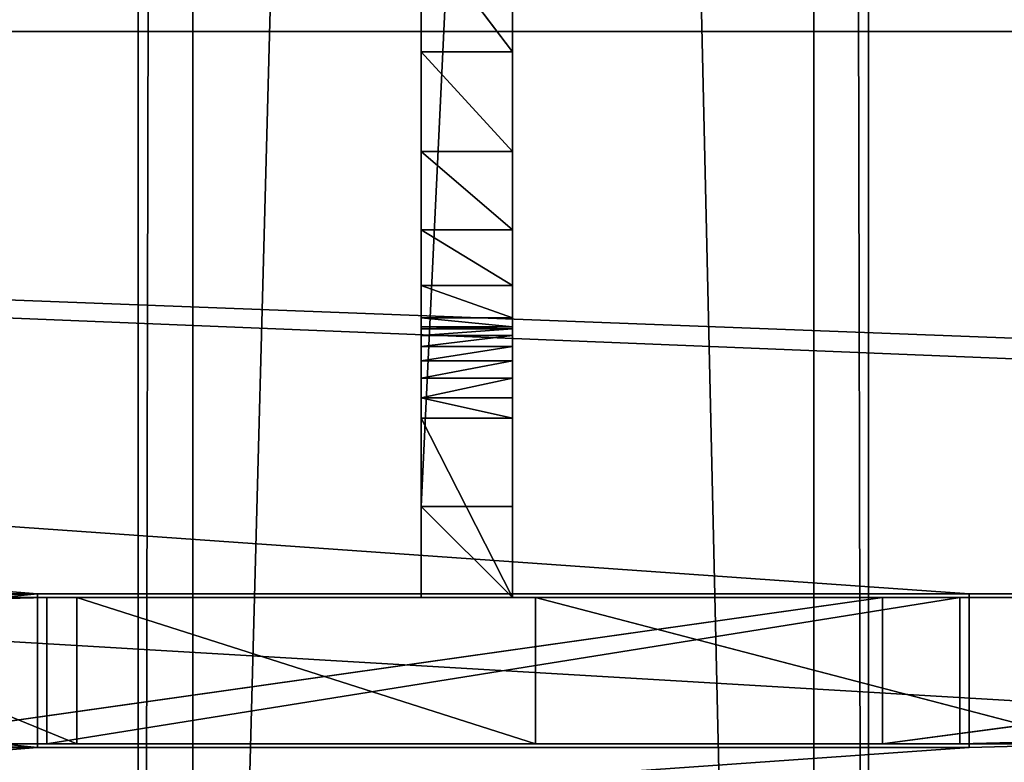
# Model space of a CAD drawing. Extents: x -1687 to 817, y -668 to 832.
# Tile 81 of 182: x -461 to -407, y -438 to -398. Entities that reach past the tile are written whole.
import ezdxf

# ---------------------------------------------------------------- set-up
doc = ezdxf.new("R2010")
doc.units = 0
doc.header["$LTSCALE"] = 25.4
doc.layers.get('0').update_dxf_attribs({"color": 13, "linetype": 'CONTINUOUS'})
doc.layers.add('STEEL', color=54, linetype='CONTINUOUS')
doc.layers.add('WOOD', color=253, linetype='CONTINUOUS')

# ---------------------------------------------------------------- blocks, each defined once
blk = doc.blocks.new('TWA001_00_01_01')
at = {"color": 0}
for p, q in [((-695.38, 715.174), (-745.38, 715.174)), ((-745.38, 715.174), (-745.38, 715.174, 8)), ((-745.38, 715.174), (-745.38, 710.174)), ((-745.38, 715.174), (-745.38, 715.174, 8)), ((-695.38, 715.174), (-745.38, 715.174)), ((-745.38, 715.174), (-745.38, 710.174)), ((-695.38, 715.174, 8), (-695.38, 715.174)), ((-695.38, 710.174), (-695.38, 715.174)), ((-695.38, 715.174, 8), (-695.38, 715.174)), ((-695.38, 710.174), (-695.38, 715.174)), ((-745.38, 710.174), (-1065.38, 710.174)), ((-745.38, 710.174), (-1065.38, 710.174)), ((-745.38, 710.174), (-745.38, 710.174, 8)), ((-745.38, 710.174), (-745.38, 710.174, 8)), ((-375.38, 710.174), (-695.38, 710.174)), ((-695.38, 710.174), (-695.38, 710.174, 8)), ((-695.38, 710.174), (-695.38, 710.174, 8)), ((-375.38, 710.174), (-695.38, 710.174)), ((-756.177, 598.043), (-699.626, 591.18)), ((-699.626, 591.18), (-756.177, 598.043, 8)), ((-699.626, 591.18), (-756.177, 598.043, 8)), ((-756.177, 598.043), (-699.626, 591.18)), ((-699.626, 591.18), (-699.626, 591.18, 8)), ((-699.626, 591.18), (-699.626, 591.18, 8)), ((-699.626, 591.18), (-639.176, 584.469)), ((-639.176, 584.469), (-699.626, 591.18, 8)), ((-639.176, 584.469), (-699.626, 591.18, 8)), ((-699.626, 591.18), (-639.176, 584.469)), ((-687.932, 396.97), (-718.625, 334.574)), ((-718.625, 334.574), (-687.932, 396.97, 8)), ((-718.625, 334.574), (-687.932, 396.97, 8)), ((-687.932, 396.97), (-718.625, 334.574)), ((-718.625, 334.574), (-743.737, 271.016)), ((-743.737, 271.016), (-718.625, 334.574, 8)), ((-743.737, 271.016), (-718.625, 334.574, 8)), ((-718.625, 334.574), (-743.737, 271.016)), ((-718.625, 334.574), (-718.625, 334.574, 8)), ((-718.625, 334.574), (-718.625, 334.574, 8)), ((-743.737, 271.016), (-763.268, 206.297)), ((-763.268, 206.297), (-743.737, 271.016, 8)), ((-763.268, 206.297), (-743.737, 271.016, 8)), ((-743.737, 271.016), (-763.268, 206.297)), ((-743.737, 271.016), (-743.737, 271.016, 8)), ((-743.737, 271.016), (-743.737, 271.016, 8)), ((-788.38, 5.174), (-652.38, 5.174)), ((-788.38, 5.174), (-652.38, 5.174))]:
    blk.add_line(p, q, dxfattribs=at)
at = {"color": 252}
mesh = blk.add_polyface(dxfattribs=at)
corners = [(-325.38, 715.174), (-375.38, 710.174), (-375.38, 715.174), (-344.763, 671.591), (-325.38, 710.174), (-302.38, 710.174), (-695.38, 715.174), (-745.38, 710.174), (-745.38, 715.174), (-699.626, 591.18), (-695.38, 710.174), (-639.176, 584.469), (-630.853, 582.673), (-623.099, 579.156), (-616.265, 574.078), (-610.661, 567.668), (-609.758, 566.36), (-608.876, 565.038), (-608.015, 563.702), (-603.871, 554.992), (-601.933, 545.543), (-541.638, 424.753), (-564.88, 381.056), (-585.388, 336.628), (-515.661, 467.72), (-486.95, 509.955), (-455.505, 551.46), (-421.325, 592.235), (-384.411, 632.278), (-785.59, 73.376), (-652.38, 5.174), (-788.38, 5.174), (-777.219, 140.417), (-763.268, 206.297), (-743.737, 271.016), (-718.625, 334.574), (-687.932, 396.97), (-651.659, 458.206), (-651.013, 54.716), (-646.911, 103.528), (-609.806, 518.281), (-640.075, 151.61), (-630.505, 198.96), (-618.2, 245.58), (-603.161, 291.47), (-604.989, 526.638), (-602.313, 535.905), (-1065.38, 715.174), (-1115.38, 710.174), (-1115.38, 715.174), (-1107.18, 675.08), (-1089.63, 666.689), (-1068.18, 658.45), (-1065.38, 710.174), (-1042.829, 650.365), (-1013.579, 642.432), (-980.429, 634.652), (-943.378, 627.024), (-902.428, 619.55), (-857.578, 612.228), (-808.827, 605.059), (-756.177, 598.043), (-1137.893, 705.653), (-1138.38, 710.174), (-1136.43, 701.171), (-1133.993, 696.727), (-1130.58, 692.321), (-1120.83, 683.624)]
mesh.append_faces([[corners[k] for k in face] for face in [(0, 1, 2), (3, 4, 5), (6, 7, 8), (29, 30, 31), (47, 48, 49), (48, 62, 63)]], dxfattribs={"vtx0": -1, "color": 252})
mesh.append_faces([[corners[k] for k in face] for face in [(9, 10, 11), (11, 1, 12), (12, 1, 13), (13, 1, 14), (14, 1, 15), (15, 1, 16), (16, 1, 17), (17, 1, 18), (18, 1, 19), (19, 1, 20), (21, 1, 24), (24, 1, 25), (25, 1, 26), (26, 1, 27), (27, 1, 28), (28, 1, 3), (30, 37, 38), (38, 37, 39), (39, 40, 41), (41, 40, 42), (42, 40, 43), (43, 40, 44), (44, 46, 23), (50, 47, 51), (51, 47, 52), (52, 53, 54), (54, 7, 55), (55, 7, 56), (56, 7, 57), (57, 7, 58), (58, 7, 59), (59, 7, 60), (60, 7, 61), (61, 7, 9), (62, 48, 64), (64, 48, 65), (65, 48, 66), (66, 48, 67), (67, 48, 50)]], dxfattribs={"vtx0": -1, "vtx1": -1, "color": 252})
mesh.append_faces([[corners[k] for k in face] for face in [(1, 0, 3), (7, 6, 9), (20, 1, 21), (48, 47, 50)]], dxfattribs={"vtx0": -1, "vtx1": -1, "vtx2": -1, "color": 252})
mesh.append_faces([[corners[k] for k in face] for face in [(3, 0, 4), (9, 6, 10), (11, 10, 1), (20, 21, 22), (20, 22, 23), (30, 29, 32), (30, 32, 33), (30, 33, 34), (30, 34, 35), (30, 35, 36), (30, 36, 37), (39, 37, 40), (44, 40, 45), (44, 45, 46), (23, 46, 20), (52, 47, 53), (54, 53, 7)]], dxfattribs={"vtx0": -1, "vtx2": -1, "color": 252})
mesh = blk.add_polyface(dxfattribs=at)
corners = [(-745.38, 715.174, 8), (-695.38, 715.174), (-745.38, 715.174), (-695.38, 715.174, 8)]
mesh.append_faces([[corners[k] for k in face] for face in [(0, 1, 2), (1, 0, 3)]], dxfattribs={"vtx0": -1, "color": 252})
mesh = blk.add_polyface(dxfattribs=at)
corners = [(-745.38, 715.174, 8), (-745.38, 710.174), (-745.38, 710.174, 8), (-745.38, 715.174)]
mesh.append_faces([[corners[k] for k in face] for face in [(0, 1, 2), (1, 0, 3)]], dxfattribs={"vtx0": -1, "color": 252})
mesh = blk.add_polyface(dxfattribs=at)
corners = [(-695.38, 715.174), (-695.38, 710.174, 8), (-695.38, 710.174), (-695.38, 715.174, 8)]
mesh.append_faces([[corners[k] for k in face] for face in [(0, 1, 2), (1, 0, 3)]], dxfattribs={"vtx0": -1, "color": 252})
mesh = blk.add_polyface(dxfattribs=at)
corners = [(-1065.38, 710.174, 8), (-745.38, 710.174), (-1065.38, 710.174), (-745.38, 710.174, 8)]
mesh.append_faces([[corners[k] for k in face] for face in [(0, 1, 2), (1, 0, 3)]], dxfattribs={"vtx0": -1, "color": 252})
mesh = blk.add_polyface(dxfattribs=at)
corners = [(-695.38, 710.174, 8), (-375.38, 710.174), (-695.38, 710.174), (-375.38, 710.174, 8)]
mesh.append_faces([[corners[k] for k in face] for face in [(0, 1, 2), (1, 0, 3)]], dxfattribs={"vtx0": -1, "color": 252})
mesh = blk.add_polyface(dxfattribs=at)
corners = [(-756.177, 598.043, 8), (-756.177, 598.043), (-699.626, 591.18)]
mesh.append_faces([[corners[k] for k in face] for face in [(0, 1, 2)]], dxfattribs={"color": 252})
mesh = blk.add_polyface(dxfattribs=at)
corners = [(-699.626, 591.18, 8), (-756.177, 598.043, 8), (-699.626, 591.18)]
mesh.append_faces([[corners[k] for k in face] for face in [(0, 1, 2)]], dxfattribs={"color": 252})
mesh = blk.add_polyface(dxfattribs=at)
corners = [(-699.626, 591.18, 8), (-699.626, 591.18), (-639.176, 584.469)]
mesh.append_faces([[corners[k] for k in face] for face in [(0, 1, 2)]], dxfattribs={"color": 252})
mesh = blk.add_polyface(dxfattribs=at)
corners = [(-699.626, 591.18, 8), (-639.176, 584.469), (-639.176, 584.469, 8)]
mesh.append_faces([[corners[k] for k in face] for face in [(0, 1, 2)]], dxfattribs={"color": 252})
mesh = blk.add_polyface(dxfattribs=at)
corners = [(-687.932, 396.97), (-718.625, 334.574), (-687.932, 396.97, 8)]
mesh.append_faces([[corners[k] for k in face] for face in [(0, 1, 2)]], dxfattribs={"color": 252})
mesh = blk.add_polyface(dxfattribs=at)
corners = [(-687.932, 396.97, 8), (-718.625, 334.574), (-718.625, 334.574, 8)]
mesh.append_faces([[corners[k] for k in face] for face in [(0, 1, 2)]], dxfattribs={"color": 252})
mesh = blk.add_polyface(dxfattribs=at)
corners = [(-718.625, 334.574), (-743.737, 271.016), (-718.625, 334.574, 8)]
mesh.append_faces([[corners[k] for k in face] for face in [(0, 1, 2)]], dxfattribs={"color": 252})
mesh = blk.add_polyface(dxfattribs=at)
corners = [(-718.625, 334.574, 8), (-743.737, 271.016), (-743.737, 271.016, 8)]
mesh.append_faces([[corners[k] for k in face] for face in [(0, 1, 2)]], dxfattribs={"color": 252})
mesh = blk.add_polyface(dxfattribs=at)
corners = [(-743.737, 271.016), (-763.268, 206.297), (-743.737, 271.016, 8)]
mesh.append_faces([[corners[k] for k in face] for face in [(0, 1, 2)]], dxfattribs={"color": 252})
mesh = blk.add_polyface(dxfattribs=at)
corners = [(-743.737, 271.016, 8), (-763.268, 206.297), (-763.268, 206.297, 8)]
mesh.append_faces([[corners[k] for k in face] for face in [(0, 1, 2)]], dxfattribs={"color": 252})
mesh = blk.add_polyface(dxfattribs=at)
corners = [(-652.38, 5.174, 8), (-788.38, 5.174), (-652.38, 5.174), (-788.38, 5.174, 8)]
mesh.append_faces([[corners[k] for k in face] for face in [(0, 1, 2), (1, 0, 3)]], dxfattribs={"vtx0": -1, "color": 252})
blk = doc.blocks.new('TWA001_00_01_02')
at = {"color": 0}
for p, q in [((790.38, 1194.97, 8), (650.38, 1194.97, 8)), ((650.38, 1194.97), (790.38, 1194.97)), ((650.38, 1194.97), (790.38, 1194.97)), ((790.38, 1194.97, 8), (650.38, 1194.97, 8))]:
    blk.add_line(p, q, dxfattribs=at)
at = {"color": 252}
mesh = blk.add_polyface(dxfattribs=at)
corners = [(465.604, 1100.071, 8), (465.783, 1102.647, 8), (465.524, 1101.371, 8), (475.103, 1051.245, 8), (466.362, 1103.814, 8), (467.223, 1104.791, 8), (468.307, 1105.513, 8), (469.54, 1105.93, 8), (491.704, 1110.526, 8), (475.453, 1050.144, 8), (476.046, 1049.153, 8), (476.85, 1048.325, 8), (477.823, 1047.703, 8), (478.913, 1047.321, 8), (480.061, 1047.2, 8), (481.207, 1047.345, 8), (540.233, 1060.007, 8), (512.387, 1115.233, 8), (531.595, 1120.056, 8), (549.337, 1124.999, 8), (599.916, 1069.085, 8), (565.618, 1130.064, 8), (580.447, 1135.257, 8), (593.83, 1140.58, 8), (605.774, 1146.037, 8), (660.038, 1074.545, 8), (616.286, 1151.632, 8), (625.374, 1157.369, 8), (633.044, 1163.251, 8), (639.304, 1169.282, 8), (644.16, 1175.466, 8), (647.621, 1181.806, 8), (649.691, 1188.306, 8), (650.38, 1194.97, 8), (790.38, 1194.97, 8), (720.38, 1076.368, 8), (780.722, 1074.545, 8), (791.069, 1188.306, 8), (793.14, 1181.806, 8), (840.844, 1069.085, 8), (796.6, 1175.466, 8), (801.456, 1169.282, 8), (807.716, 1163.251, 8), (815.386, 1157.369, 8), (824.474, 1151.632, 8), (834.987, 1146.037, 8), (846.931, 1140.58, 8), (900.527, 1060.007, 8), (860.313, 1135.257, 8), (875.142, 1130.064, 8), (891.424, 1124.999, 8), (909.165, 1120.056, 8), (959.553, 1047.345, 8), (928.374, 1115.233, 8), (949.056, 1110.526, 8), (971.22, 1105.93, 8), (960.699, 1047.2, 8), (961.847, 1047.321, 8), (962.937, 1047.703, 8), (963.91, 1048.325, 8), (964.714, 1049.153, 8), (965.307, 1050.144, 8), (965.657, 1051.245, 8), (975.156, 1100.071, 8), (972.454, 1105.513, 8), (973.538, 1104.791, 8), (974.398, 1103.814, 8), (974.978, 1102.647, 8), (975.236, 1101.371, 8)]
mesh.append_faces([[corners[k] for k in face] for face in [(0, 1, 2), (67, 63, 68)]], dxfattribs={"vtx0": -1, "color": 252})
mesh.append_faces([[corners[k] for k in face] for face in [(1, 3, 4), (4, 3, 5), (5, 3, 6), (6, 3, 7), (7, 3, 8), (8, 16, 17), (17, 16, 18), (18, 16, 19), (19, 20, 21), (21, 20, 22), (22, 20, 23), (23, 20, 24), (24, 25, 26), (26, 25, 27), (27, 25, 28), (28, 25, 29), (29, 25, 30), (30, 25, 31), (31, 25, 32), (32, 25, 33), (33, 25, 34), (34, 36, 37), (37, 36, 38), (38, 39, 40), (40, 39, 41), (41, 39, 42), (42, 39, 43), (43, 39, 44), (44, 39, 45), (45, 39, 46), (46, 47, 48), (48, 47, 49), (49, 47, 50), (50, 47, 51), (51, 52, 53), (53, 52, 54), (54, 52, 55), (55, 63, 64), (64, 63, 65), (65, 63, 66), (66, 63, 67)]], dxfattribs={"vtx0": -1, "vtx1": -1, "color": 252})
mesh.append_faces([[corners[k] for k in face] for face in [(1, 0, 3), (8, 3, 9), (8, 9, 10), (8, 10, 11), (8, 11, 12), (8, 12, 13), (8, 13, 14), (8, 14, 15), (8, 15, 16), (19, 16, 20), (24, 20, 25), (34, 25, 35), (34, 35, 36), (38, 36, 39), (46, 39, 47), (51, 47, 52), (55, 52, 56), (55, 56, 57), (55, 57, 58), (55, 58, 59), (55, 59, 60), (55, 60, 61), (55, 61, 62), (55, 62, 63)]], dxfattribs={"vtx0": -1, "vtx2": -1, "color": 252})
mesh = blk.add_polyface(dxfattribs=at)
corners = [(465.783, 1102.647), (465.604, 1100.071), (465.524, 1101.371), (475.103, 1051.245), (466.362, 1103.814), (467.223, 1104.791), (468.307, 1105.513), (469.54, 1105.93), (491.704, 1110.526), (475.453, 1050.144), (476.046, 1049.153), (476.85, 1048.325), (477.823, 1047.703), (478.913, 1047.321), (480.061, 1047.2), (481.207, 1047.345), (540.233, 1060.007), (512.387, 1115.233), (531.595, 1120.056), (549.337, 1124.999), (599.916, 1069.085), (565.618, 1130.064), (580.447, 1135.257), (593.83, 1140.58), (605.774, 1146.037), (660.038, 1074.545), (616.286, 1151.632), (625.374, 1157.369), (633.044, 1163.251), (639.304, 1169.282), (644.16, 1175.466), (647.621, 1181.806), (649.691, 1188.306), (650.38, 1194.97), (790.38, 1194.97), (720.38, 1076.368), (780.722, 1074.545), (791.069, 1188.306), (793.14, 1181.806), (840.844, 1069.085), (796.6, 1175.466), (801.456, 1169.282), (807.716, 1163.251), (815.386, 1157.369), (824.474, 1151.632), (834.987, 1146.037), (846.931, 1140.58), (900.527, 1060.007), (860.313, 1135.257), (875.142, 1130.064), (891.424, 1124.999), (909.165, 1120.056), (959.553, 1047.345), (928.374, 1115.233), (949.056, 1110.526), (971.22, 1105.93), (960.699, 1047.2), (961.847, 1047.321), (962.937, 1047.703), (963.91, 1048.325), (964.714, 1049.153), (965.307, 1050.144), (965.657, 1051.245), (975.156, 1100.071), (972.454, 1105.513), (973.538, 1104.791), (974.398, 1103.814), (974.978, 1102.647), (975.236, 1101.371)]
mesh.append_faces([[corners[k] for k in face] for face in [(0, 1, 2), (63, 67, 68)]], dxfattribs={"vtx0": -1, "color": 252})
mesh.append_faces([[corners[k] for k in face] for face in [(1, 0, 3), (3, 8, 9), (9, 8, 10), (10, 8, 11), (11, 8, 12), (12, 8, 13), (13, 8, 14), (14, 8, 15), (15, 8, 16), (16, 19, 20), (20, 24, 25), (25, 34, 35), (35, 34, 36), (36, 38, 39), (39, 46, 47), (47, 51, 52), (52, 55, 56), (56, 55, 57), (57, 55, 58), (58, 55, 59), (59, 55, 60), (60, 55, 61), (61, 55, 62), (62, 55, 63)]], dxfattribs={"vtx0": -1, "vtx1": -1, "color": 252})
mesh.append_faces([[corners[k] for k in face] for face in [(3, 0, 4), (3, 4, 5), (3, 5, 6), (3, 6, 7), (3, 7, 8), (16, 8, 17), (16, 17, 18), (16, 18, 19), (20, 19, 21), (20, 21, 22), (20, 22, 23), (20, 23, 24), (25, 24, 26), (25, 26, 27), (25, 27, 28), (25, 28, 29), (25, 29, 30), (25, 30, 31), (25, 31, 32), (25, 32, 33), (25, 33, 34), (36, 34, 37), (36, 37, 38), (39, 38, 40), (39, 40, 41), (39, 41, 42), (39, 42, 43), (39, 43, 44), (39, 44, 45), (39, 45, 46), (47, 46, 48), (47, 48, 49), (47, 49, 50), (47, 50, 51), (52, 51, 53), (52, 53, 54), (52, 54, 55), (63, 55, 64), (63, 64, 65), (63, 65, 66), (63, 66, 67)]], dxfattribs={"vtx0": -1, "vtx2": -1, "color": 252})
mesh = blk.add_polyface(dxfattribs=at)
corners = [(650.38, 1194.97, 8), (790.38, 1194.97), (650.38, 1194.97), (790.38, 1194.97, 8)]
mesh.append_faces([[corners[k] for k in face] for face in [(0, 1, 2), (1, 0, 3)]], dxfattribs={"vtx0": -1, "color": 252})
blk = doc.blocks.new('TWA001_00_01_03')
at = {"color": 0}
for p, q in [((-1133.38, 1233.97), (-307.38, 1233.97)), ((-307.38, 1233.97, 5), (-1133.38, 1233.97, 5)), ((-1133.38, 1233.97), (-307.38, 1233.97)), ((-307.38, 1233.97, 5), (-1133.38, 1233.97, 5)), ((-694.88, 1203.17), (-745.88, 1203.17)), ((-745.88, 1203.17), (-745.88, 1194.77)), ((-745.88, 1194.77, 5), (-745.88, 1203.17, 5)), ((-745.88, 1203.17, 5), (-694.88, 1203.17, 5)), ((-745.88, 1203.17, 5), (-694.88, 1203.17, 5)), ((-745.88, 1203.17, 5), (-745.88, 1203.17)), ((-694.88, 1203.17), (-745.88, 1203.17)), ((-745.88, 1194.77, 5), (-745.88, 1203.17, 5)), ((-745.88, 1203.17), (-745.88, 1194.77)), ((-745.88, 1203.17, 5), (-745.88, 1203.17)), ((-694.88, 1194.77), (-694.88, 1203.17)), ((-694.88, 1203.17, 5), (-694.88, 1194.77, 5)), ((-694.88, 1203.17, 5), (-694.88, 1194.77, 5)), ((-694.88, 1203.17, 5), (-694.88, 1203.17)), ((-694.88, 1194.77), (-694.88, 1203.17)), ((-694.88, 1203.17, 5), (-694.88, 1203.17)), ((-745.88, 1194.77), (-694.88, 1194.77)), ((-694.88, 1194.77, 5), (-745.88, 1194.77, 5)), ((-745.88, 1194.77, 5), (-745.88, 1194.77)), ((-694.88, 1194.77, 5), (-745.88, 1194.77, 5)), ((-745.88, 1194.77), (-694.88, 1194.77)), ((-745.88, 1194.77, 5), (-745.88, 1194.77)), ((-694.88, 1194.77), (-694.88, 1194.77, 5)), ((-694.88, 1194.77), (-694.88, 1194.77, 5))]:
    blk.add_line(p, q, dxfattribs=at)
at = {"color": 252}
mesh = blk.add_polyface(dxfattribs=at)
corners = [(-1138.21, 1230.265), (-1138.38, 1168.97), (-1138.38, 1228.97), (-1138.21, 1167.676), (-1137.71, 1231.47), (-1137.71, 1166.47), (-1136.916, 1232.506), (-1136.916, 1165.435), (-1135.88, 1233.301), (-1135.88, 1164.64), (-1134.674, 1233.8), (-1134.674, 1164.141), (-1133.38, 1233.97), (-1133.38, 1163.97), (-1115.88, 1203.17), (-307.38, 1233.97), (-1064.88, 1203.17), (-745.88, 1203.17), (-694.88, 1203.17), (-694.88, 1194.77), (-375.88, 1203.17), (-324.88, 1203.17), (-1115.88, 1194.77), (-307.38, 1163.97), (-1064.88, 1194.77), (-745.88, 1194.77), (-375.88, 1194.77), (-324.88, 1194.77), (-306.086, 1233.8), (-306.086, 1164.141), (-304.88, 1233.301), (-304.88, 1164.64), (-303.845, 1232.506), (-303.845, 1165.435), (-303.05, 1231.47), (-303.05, 1166.47), (-302.551, 1230.265), (-302.551, 1167.676), (-302.38, 1228.97), (-302.38, 1168.97)]
mesh.append_faces([[corners[k] for k in face] for face in [(0, 1, 2), (37, 38, 39)]], dxfattribs={"vtx0": -1, "color": 252})
mesh.append_faces([[corners[k] for k in face] for face in [(1, 0, 3), (3, 4, 5), (5, 6, 7), (7, 8, 9), (9, 10, 11), (11, 12, 13), (14, 15, 16), (17, 15, 18), (18, 15, 19), (20, 15, 21), (13, 22, 23), (22, 13, 14), (25, 16, 17), (26, 19, 20), (23, 28, 29), (29, 30, 31), (31, 32, 33), (33, 34, 35), (35, 36, 37)]], dxfattribs={"vtx0": -1, "vtx1": -1, "color": 252})
mesh.append_faces([[corners[k] for k in face] for face in [(13, 12, 14), (16, 15, 17), (19, 15, 20), (23, 16, 25), (23, 19, 26), (23, 21, 15)]], dxfattribs={"vtx0": -1, "vtx1": -1, "vtx2": -1, "color": 252})
mesh.append_faces([[corners[k] for k in face] for face in [(3, 0, 4), (5, 4, 6), (7, 6, 8), (9, 8, 10), (11, 10, 12), (14, 12, 15), (23, 22, 24), (23, 24, 16), (23, 25, 19), (23, 26, 27), (23, 27, 21), (23, 15, 28), (29, 28, 30), (31, 30, 32), (33, 32, 34), (35, 34, 36), (37, 36, 38)]], dxfattribs={"vtx0": -1, "vtx2": -1, "color": 252})
mesh = blk.add_polyface(dxfattribs=at)
corners = [(-307.38, 1163.97, 5), (-1115.88, 1194.77, 5), (-1133.38, 1163.97, 5), (-1064.88, 1194.77, 5), (-1064.88, 1203.17, 5), (-745.88, 1194.77, 5), (-694.88, 1194.77, 5), (-694.88, 1203.17, 5), (-375.88, 1194.77, 5), (-324.88, 1194.77, 5), (-324.88, 1203.17, 5), (-307.38, 1233.97, 5), (-306.086, 1233.8, 5), (-306.086, 1164.141, 5), (-304.88, 1233.301, 5), (-304.88, 1164.64, 5), (-303.845, 1232.506, 5), (-303.845, 1165.435, 5), (-303.05, 1231.47, 5), (-303.05, 1166.47, 5), (-302.551, 1230.265, 5), (-302.551, 1167.676, 5), (-302.38, 1228.97, 5), (-302.38, 1168.97, 5), (-1138.38, 1168.97, 5), (-1138.21, 1230.265, 5), (-1138.38, 1228.97, 5), (-1138.21, 1167.676, 5), (-1137.71, 1231.47, 5), (-1137.71, 1166.47, 5), (-1136.916, 1232.506, 5), (-1136.916, 1165.435, 5), (-1135.88, 1233.301, 5), (-1135.88, 1164.64, 5), (-1134.674, 1233.8, 5), (-1134.674, 1164.141, 5), (-1133.38, 1233.97, 5), (-1115.88, 1203.17, 5), (-745.88, 1203.17, 5), (-375.88, 1203.17, 5)]
mesh.append_faces([[corners[k] for k in face] for face in [(22, 21, 23), (24, 25, 26)]], dxfattribs={"vtx0": -1, "color": 252})
mesh.append_faces([[corners[k] for k in face] for face in [(0, 1, 2), (1, 0, 3), (3, 0, 4), (5, 0, 6), (6, 0, 7), (8, 0, 9), (9, 0, 10), (11, 0, 12), (12, 13, 14), (14, 15, 16), (16, 17, 18), (18, 19, 20), (20, 21, 22), (25, 27, 28), (28, 29, 30), (30, 31, 32), (32, 33, 34), (34, 35, 36), (36, 37, 11), (37, 2, 1), (38, 4, 5), (39, 7, 8)]], dxfattribs={"vtx0": -1, "vtx1": -1, "color": 252})
mesh.append_faces([[corners[k] for k in face] for face in [(4, 0, 5), (7, 0, 8), (10, 0, 11), (36, 2, 37), (11, 4, 38), (11, 7, 39)]], dxfattribs={"vtx0": -1, "vtx1": -1, "vtx2": -1, "color": 252})
mesh.append_faces([[corners[k] for k in face] for face in [(12, 0, 13), (14, 13, 15), (16, 15, 17), (18, 17, 19), (20, 19, 21), (25, 24, 27), (28, 27, 29), (30, 29, 31), (32, 31, 33), (34, 33, 35), (36, 35, 2), (11, 37, 4), (11, 38, 7), (11, 39, 10)]], dxfattribs={"vtx0": -1, "vtx2": -1, "color": 252})
mesh = blk.add_polyface(dxfattribs=at)
corners = [(-1133.38, 1233.97, 5), (-307.38, 1233.97), (-1133.38, 1233.97), (-307.38, 1233.97, 5)]
mesh.append_faces([[corners[k] for k in face] for face in [(0, 1, 2), (1, 0, 3)]], dxfattribs={"vtx0": -1, "color": 252})
mesh = blk.add_polyface(dxfattribs=at)
corners = [(-694.88, 1203.17, 5), (-745.88, 1203.17), (-694.88, 1203.17), (-745.88, 1203.17, 5)]
mesh.append_faces([[corners[k] for k in face] for face in [(0, 1, 2), (1, 0, 3)]], dxfattribs={"vtx0": -1, "color": 252})
mesh = blk.add_polyface(dxfattribs=at)
corners = [(-745.88, 1203.17), (-745.88, 1194.77, 5), (-745.88, 1194.77), (-745.88, 1203.17, 5)]
mesh.append_faces([[corners[k] for k in face] for face in [(0, 1, 2), (1, 0, 3)]], dxfattribs={"vtx0": -1, "color": 252})
mesh = blk.add_polyface(dxfattribs=at)
corners = [(-694.88, 1203.17, 5), (-694.88, 1194.77), (-694.88, 1194.77, 5), (-694.88, 1203.17)]
mesh.append_faces([[corners[k] for k in face] for face in [(0, 1, 2), (1, 0, 3)]], dxfattribs={"vtx0": -1, "color": 252})
mesh = blk.add_polyface(dxfattribs=at)
corners = [(-745.88, 1194.77, 5), (-694.88, 1194.77), (-745.88, 1194.77), (-694.88, 1194.77, 5)]
mesh.append_faces([[corners[k] for k in face] for face in [(0, 1, 2), (1, 0, 3)]], dxfattribs={"vtx0": -1, "color": 252})
blk = doc.blocks.new('TWA001_00_01_04')
at = {"color": 0}
for p, q in [((-1185.14, 153.174), (-1194.97, 153.174)), ((-1194.97, 153.174), (-1194.97, 153.174, 5)), ((-1194.97, 153.174, 5), (-1185.14, 153.174, 5)), ((-1194.97, 153.174), (-1194.97, 18.174)), ((-1194.97, 18.174, 5), (-1194.97, 153.174, 5)), ((-1194.97, 153.174), (-1194.97, 153.174, 5)), ((-1194.97, 153.174, 5), (-1185.14, 153.174, 5)), ((-1194.97, 18.174, 5), (-1194.97, 153.174, 5)), ((-1194.97, 153.174), (-1194.97, 18.174)), ((-1185.14, 153.174), (-1194.97, 153.174)), ((-1184.019, 153.046), (-1185.14, 153.174, 5)), ((-1185.14, 153.174, 5), (-1184.019, 153.046, 5)), ((-1184.019, 153.046), (-1185.14, 153.174, 5)), ((-1184.019, 153.046), (-1185.14, 153.174)), ((-1185.14, 153.174), (-1185.14, 153.174, 5)), ((-1185.14, 153.174), (-1185.14, 153.174, 5)), ((-1185.14, 153.174, 5), (-1184.019, 153.046, 5)), ((-1184.019, 153.046), (-1185.14, 153.174)), ((-1182.955, 152.671), (-1184.019, 153.046)), ((-1184.019, 153.046), (-1182.955, 152.671, 5)), ((-1184.019, 153.046), (-1182.955, 152.671, 5)), ((-1184.019, 153.046), (-1184.019, 153.046, 5)), ((-1184.019, 153.046, 5), (-1182.955, 152.671, 5)), ((-1184.019, 153.046), (-1184.019, 153.046, 5)), ((-1184.019, 153.046, 5), (-1182.955, 152.671, 5)), ((-1182.955, 152.671), (-1184.019, 153.046)), ((-1182.002, 152.066), (-1182.955, 152.671)), ((-1182.955, 152.671), (-1182.002, 152.066, 5)), ((-1182.955, 152.671), (-1182.002, 152.066, 5)), ((-1182.955, 152.671), (-1182.955, 152.671, 5)), ((-1182.955, 152.671, 5), (-1182.002, 152.066, 5)), ((-1182.955, 152.671), (-1182.955, 152.671, 5)), ((-1182.955, 152.671, 5), (-1182.002, 152.066, 5)), ((-1182.002, 152.066), (-1182.955, 152.671)), ((-1181.209, 151.263), (-1182.002, 152.066)), ((-1182.002, 152.066), (-1181.209, 151.263, 5)), ((-1182.002, 152.066), (-1181.209, 151.263, 5)), ((-1182.002, 152.066), (-1182.002, 152.066, 5)), ((-1182.002, 152.066, 5), (-1181.209, 151.263, 5)), ((-1182.002, 152.066), (-1182.002, 152.066, 5)), ((-1182.002, 152.066, 5), (-1181.209, 151.263, 5)), ((-1181.209, 151.263), (-1182.002, 152.066)), ((-1180.616, 150.303), (-1181.209, 151.263)), ((-1181.209, 151.263), (-1180.616, 150.303, 5)), ((-1181.209, 151.263), (-1180.616, 150.303, 5)), ((-1181.209, 151.263), (-1181.209, 151.263, 5)), ((-1181.209, 151.263, 5), (-1180.616, 150.303, 5)), ((-1181.209, 151.263), (-1181.209, 151.263, 5)), ((-1181.209, 151.263, 5), (-1180.616, 150.303, 5)), ((-1180.616, 150.303), (-1181.209, 151.263)), ((-1180.254, 149.234), (-1180.616, 150.303)), ((-1180.616, 150.303), (-1180.254, 149.234, 5)), ((-1180.616, 150.303), (-1180.254, 149.234, 5)), ((-1180.616, 150.303), (-1180.616, 150.303, 5)), ((-1180.616, 150.303, 5), (-1180.254, 149.234, 5)), ((-1180.616, 150.303), (-1180.616, 150.303, 5)), ((-1180.616, 150.303, 5), (-1180.254, 149.234, 5)), ((-1180.254, 149.234), (-1180.616, 150.303)), ((-1180.141, 148.111), (-1180.254, 149.234, 5)), ((-1180.254, 149.234, 5), (-1180.141, 148.111, 5)), ((-1180.141, 148.111), (-1180.254, 149.234, 5)), ((-1180.141, 148.111), (-1180.254, 149.234)), ((-1180.254, 149.234), (-1180.254, 149.234, 5)), ((-1180.254, 149.234), (-1180.254, 149.234, 5)), ((-1180.254, 149.234, 5), (-1180.141, 148.111, 5)), ((-1180.141, 148.111), (-1180.254, 149.234)), ((-1180.141, 148.111), (-1180.141, 148.111, 5)), ((-1180.141, 148.111, 5), (-1179.651, 135.655)), ((-1179.651, 135.655), (-1180.141, 148.111)), ((-1180.141, 148.111, 5), (-1179.651, 135.655)), ((-1180.141, 148.111, 5), (-1179.651, 135.655, 5)), ((-1180.141, 148.111), (-1180.141, 148.111, 5)), ((-1180.141, 148.111, 5), (-1179.651, 135.655, 5)), ((-1179.651, 135.655), (-1180.141, 148.111)), ((-1179.651, 135.655, 5), (-1179.651, 135.655)), ((-1179.651, 135.655, 5), (-1179.651, 135.655)), ((-1179.651, 135.655, 5), (-1177.873, 123.318)), ((-1177.873, 123.318), (-1179.651, 135.655)), ((-1179.651, 135.655, 5), (-1177.873, 123.318)), ((-1179.651, 135.655, 5), (-1177.873, 123.318, 5)), ((-1179.651, 135.655, 5), (-1177.873, 123.318, 5)), ((-1177.873, 123.318), (-1179.651, 135.655)), ((-1177.873, 123.318, 5), (-1177.873, 123.318)), ((-1177.873, 123.318, 5), (-1177.873, 123.318)), ((-1177.873, 123.318, 5), (-1174.826, 111.231)), ((-1174.826, 111.231), (-1177.873, 123.318)), ((-1177.873, 123.318, 5), (-1174.826, 111.231)), ((-1177.873, 123.318, 5), (-1174.826, 111.231, 5)), ((-1177.873, 123.318, 5), (-1174.826, 111.231, 5)), ((-1174.826, 111.231), (-1177.873, 123.318)), ((-1174.826, 111.231, 5), (-1174.826, 111.231)), ((-1174.826, 111.231, 5), (-1174.826, 111.231)), ((-1174.826, 111.231, 5), (-1170.543, 99.525)), ((-1170.543, 99.525), (-1174.826, 111.231)), ((-1174.826, 111.231, 5), (-1170.543, 99.525)), ((-1174.826, 111.231, 5), (-1170.543, 99.525, 5)), ((-1174.826, 111.231, 5), (-1170.543, 99.525, 5)), ((-1170.543, 99.525), (-1174.826, 111.231)), ((-1170.543, 99.525, 5), (-1170.543, 99.525)), ((-1170.543, 99.525, 5), (-1170.543, 99.525)), ((-1170.543, 99.525, 5), (-1165.071, 88.325)), ((-1165.071, 88.325), (-1170.543, 99.525)), ((-1170.543, 99.525, 5), (-1165.071, 88.325)), ((-1170.543, 99.525, 5), (-1165.071, 88.325, 5)), ((-1170.543, 99.525, 5), (-1165.071, 88.325, 5)), ((-1165.071, 88.325), (-1170.543, 99.525)), ((-1165.071, 88.325, 5), (-1165.071, 88.325)), ((-1165.071, 88.325, 5), (-1165.071, 88.325)), ((-1165.071, 88.325, 5), (-1158.468, 77.753)), ((-1158.468, 77.753), (-1165.071, 88.325)), ((-1165.071, 88.325, 5), (-1158.468, 77.753)), ((-1165.071, 88.325, 5), (-1158.468, 77.753, 5)), ((-1165.071, 88.325, 5), (-1158.468, 77.753, 5)), ((-1158.468, 77.753), (-1165.071, 88.325)), ((-1194.97, 18.174), (-1194.97, 18.174, 5)), ((-1194.97, 18.174), (-1189.97, 13.174)), ((-1189.97, 13.174, 5), (-1194.97, 18.174, 5)), ((-1194.97, 18.174), (-1194.97, 18.174, 5)), ((-1189.97, 13.174, 5), (-1194.97, 18.174, 5)), ((-1194.97, 18.174), (-1189.97, 13.174)), ((-1189.97, 13.174), (-1189.97, 13.174, 5)), ((-1189.97, 13.174), (-1084.97, 13.174)), ((-1084.97, 13.174, 5), (-1189.97, 13.174, 5)), ((-1189.97, 13.174), (-1189.97, 13.174, 5)), ((-1084.97, 13.174, 5), (-1189.97, 13.174, 5)), ((-1189.97, 13.174), (-1084.97, 13.174))]:
    blk.add_line(p, q, dxfattribs=at)
at = {"color": 252}
mesh = blk.add_polyface(dxfattribs=at)
corners = [(-1194.97, 153.174, 5), (-1185.14, 153.174), (-1194.97, 153.174), (-1185.14, 153.174, 5)]
mesh.append_faces([[corners[k] for k in face] for face in [(0, 1, 2), (1, 0, 3)]], dxfattribs={"vtx0": -1, "color": 252})
mesh = blk.add_polyface(dxfattribs=at)
corners = [(-1194.97, 153.174, 5), (-1194.97, 18.174), (-1194.97, 18.174, 5), (-1194.97, 153.174)]
mesh.append_faces([[corners[k] for k in face] for face in [(0, 1, 2), (1, 0, 3)]], dxfattribs={"vtx0": -1, "color": 252})
mesh = blk.add_polyface(dxfattribs=at)
corners = [(-1194.97, 18.174, 5), (-1185.14, 153.174, 5), (-1194.97, 153.174, 5), (-1189.97, 13.174, 5), (-1177.873, 123.318, 5), (-1174.826, 111.231, 5), (-1170.543, 99.525, 5), (-1165.071, 88.325, 5), (-1158.468, 77.753, 5), (-1150.804, 67.921, 5), (-1142.164, 58.937, 5), (-1132.639, 50.896, 5), (-1084.97, 13.174, 5), (-1184.019, 153.046, 5), (-1182.955, 152.671, 5), (-1179.651, 135.655, 5), (-1182.002, 152.066, 5), (-1181.209, 151.263, 5), (-1180.616, 150.303, 5), (-1180.254, 149.234, 5), (-1180.141, 148.111, 5), (-1122.333, 43.885, 5), (-1111.355, 37.98, 5), (-1099.825, 33.244, 5), (-1087.866, 29.728, 5), (-1086.898, 29.137, 5), (-1086.088, 28.343, 5), (-1085.478, 27.387, 5), (-1085.099, 26.319, 5), (-1084.97, 25.192, 5)]
mesh.append_faces([[corners[k] for k in face] for face in [(0, 1, 2), (19, 15, 20), (28, 12, 29)]], dxfattribs={"vtx0": -1, "color": 252})
mesh.append_faces([[corners[k] for k in face] for face in [(4, 3, 5), (5, 3, 6), (6, 3, 7), (7, 3, 8), (8, 3, 9), (9, 3, 10), (10, 3, 11), (1, 4, 13), (13, 4, 14), (14, 15, 16), (16, 15, 17), (17, 15, 18), (18, 15, 19), (11, 12, 21), (21, 12, 22), (22, 12, 23), (23, 12, 24), (24, 12, 25), (25, 12, 26), (26, 12, 27), (27, 12, 28)]], dxfattribs={"vtx0": -1, "vtx1": -1, "color": 252})
mesh.append_faces([[corners[k] for k in face] for face in [(1, 3, 4)]], dxfattribs={"vtx0": -1, "vtx1": -1, "vtx2": -1, "color": 252})
mesh.append_faces([[corners[k] for k in face] for face in [(1, 0, 3), (11, 3, 12), (14, 4, 15)]], dxfattribs={"vtx0": -1, "vtx2": -1, "color": 252})
mesh = blk.add_polyface(dxfattribs=at)
corners = [(-1185.14, 153.174), (-1194.97, 18.174), (-1194.97, 153.174), (-1189.97, 13.174), (-1177.873, 123.318), (-1174.826, 111.231), (-1170.543, 99.525), (-1165.071, 88.325), (-1158.468, 77.753), (-1150.804, 67.921), (-1142.164, 58.937), (-1132.639, 50.896), (-1084.97, 13.174), (-1184.019, 153.046), (-1182.955, 152.671), (-1179.651, 135.655), (-1182.002, 152.066), (-1181.209, 151.263), (-1180.616, 150.303), (-1180.254, 149.234), (-1180.141, 148.111), (-1122.333, 43.885), (-1111.355, 37.98), (-1099.825, 33.244), (-1087.866, 29.728), (-1086.898, 29.137), (-1086.088, 28.343), (-1085.478, 27.387), (-1085.099, 26.319), (-1084.97, 25.192)]
mesh.append_faces([[corners[k] for k in face] for face in [(0, 1, 2), (15, 19, 20), (12, 28, 29)]], dxfattribs={"vtx0": -1, "color": 252})
mesh.append_faces([[corners[k] for k in face] for face in [(1, 0, 3), (3, 11, 12), (4, 14, 15)]], dxfattribs={"vtx0": -1, "vtx1": -1, "color": 252})
mesh.append_faces([[corners[k] for k in face] for face in [(3, 0, 4)]], dxfattribs={"vtx0": -1, "vtx1": -1, "vtx2": -1, "color": 252})
mesh.append_faces([[corners[k] for k in face] for face in [(3, 4, 5), (3, 5, 6), (3, 6, 7), (3, 7, 8), (3, 8, 9), (3, 9, 10), (3, 10, 11), (4, 0, 13), (4, 13, 14), (15, 14, 16), (15, 16, 17), (15, 17, 18), (15, 18, 19), (12, 11, 21), (12, 21, 22), (12, 22, 23), (12, 23, 24), (12, 24, 25), (12, 25, 26), (12, 26, 27), (12, 27, 28)]], dxfattribs={"vtx0": -1, "vtx2": -1, "color": 252})
mesh = blk.add_polyface(dxfattribs=at)
corners = [(-1184.019, 153.046, 5), (-1184.019, 153.046), (-1185.14, 153.174, 5)]
mesh.append_faces([[corners[k] for k in face] for face in [(0, 1, 2)]], dxfattribs={"color": 252})
mesh = blk.add_polyface(dxfattribs=at)
corners = [(-1185.14, 153.174, 5), (-1184.019, 153.046), (-1185.14, 153.174)]
mesh.append_faces([[corners[k] for k in face] for face in [(0, 1, 2)]], dxfattribs={"color": 252})
mesh = blk.add_polyface(dxfattribs=at)
corners = [(-1182.955, 152.671, 5), (-1182.955, 152.671), (-1184.019, 153.046)]
mesh.append_faces([[corners[k] for k in face] for face in [(0, 1, 2)]], dxfattribs={"color": 252})
mesh = blk.add_polyface(dxfattribs=at)
corners = [(-1182.955, 152.671, 5), (-1184.019, 153.046), (-1184.019, 153.046, 5)]
mesh.append_faces([[corners[k] for k in face] for face in [(0, 1, 2)]], dxfattribs={"color": 252})
mesh = blk.add_polyface(dxfattribs=at)
corners = [(-1182.002, 152.066, 5), (-1182.002, 152.066), (-1182.955, 152.671)]
mesh.append_faces([[corners[k] for k in face] for face in [(0, 1, 2)]], dxfattribs={"color": 252})
mesh = blk.add_polyface(dxfattribs=at)
corners = [(-1182.002, 152.066, 5), (-1182.955, 152.671), (-1182.955, 152.671, 5)]
mesh.append_faces([[corners[k] for k in face] for face in [(0, 1, 2)]], dxfattribs={"color": 252})
mesh = blk.add_polyface(dxfattribs=at)
corners = [(-1182.002, 152.066), (-1181.209, 151.263, 5), (-1181.209, 151.263)]
mesh.append_faces([[corners[k] for k in face] for face in [(0, 1, 2)]], dxfattribs={"color": 252})
mesh = blk.add_polyface(dxfattribs=at)
corners = [(-1182.002, 152.066, 5), (-1181.209, 151.263, 5), (-1182.002, 152.066)]
mesh.append_faces([[corners[k] for k in face] for face in [(0, 1, 2)]], dxfattribs={"color": 252})
mesh = blk.add_polyface(dxfattribs=at)
corners = [(-1181.209, 151.263), (-1180.616, 150.303, 5), (-1180.616, 150.303)]
mesh.append_faces([[corners[k] for k in face] for face in [(0, 1, 2)]], dxfattribs={"color": 252})
mesh = blk.add_polyface(dxfattribs=at)
corners = [(-1181.209, 151.263, 5), (-1180.616, 150.303, 5), (-1181.209, 151.263)]
mesh.append_faces([[corners[k] for k in face] for face in [(0, 1, 2)]], dxfattribs={"color": 252})
mesh = blk.add_polyface(dxfattribs=at)
corners = [(-1180.616, 150.303), (-1180.254, 149.234, 5), (-1180.254, 149.234)]
mesh.append_faces([[corners[k] for k in face] for face in [(0, 1, 2)]], dxfattribs={"color": 252})
mesh = blk.add_polyface(dxfattribs=at)
corners = [(-1180.616, 150.303, 5), (-1180.254, 149.234, 5), (-1180.616, 150.303)]
mesh.append_faces([[corners[k] for k in face] for face in [(0, 1, 2)]], dxfattribs={"color": 252})
mesh = blk.add_polyface(dxfattribs=at)
corners = [(-1180.254, 149.234, 5), (-1180.141, 148.111, 5), (-1180.141, 148.111)]
mesh.append_faces([[corners[k] for k in face] for face in [(0, 1, 2)]], dxfattribs={"color": 252})
mesh = blk.add_polyface(dxfattribs=at)
corners = [(-1180.254, 149.234, 5), (-1180.141, 148.111), (-1180.254, 149.234)]
mesh.append_faces([[corners[k] for k in face] for face in [(0, 1, 2)]], dxfattribs={"color": 252})
mesh = blk.add_polyface(dxfattribs=at)
corners = [(-1180.141, 148.111, 5), (-1179.651, 135.655), (-1180.141, 148.111)]
mesh.append_faces([[corners[k] for k in face] for face in [(0, 1, 2)]], dxfattribs={"color": 252})
mesh = blk.add_polyface(dxfattribs=at)
corners = [(-1180.141, 148.111, 5), (-1179.651, 135.655, 5), (-1179.651, 135.655)]
mesh.append_faces([[corners[k] for k in face] for face in [(0, 1, 2)]], dxfattribs={"color": 252})
mesh = blk.add_polyface(dxfattribs=at)
corners = [(-1179.651, 135.655, 5), (-1177.873, 123.318), (-1179.651, 135.655)]
mesh.append_faces([[corners[k] for k in face] for face in [(0, 1, 2)]], dxfattribs={"color": 252})
mesh = blk.add_polyface(dxfattribs=at)
corners = [(-1179.651, 135.655, 5), (-1177.873, 123.318, 5), (-1177.873, 123.318)]
mesh.append_faces([[corners[k] for k in face] for face in [(0, 1, 2)]], dxfattribs={"color": 252})
mesh = blk.add_polyface(dxfattribs=at)
corners = [(-1177.873, 123.318, 5), (-1174.826, 111.231), (-1177.873, 123.318)]
mesh.append_faces([[corners[k] for k in face] for face in [(0, 1, 2)]], dxfattribs={"color": 252})
mesh = blk.add_polyface(dxfattribs=at)
corners = [(-1177.873, 123.318, 5), (-1174.826, 111.231, 5), (-1174.826, 111.231)]
mesh.append_faces([[corners[k] for k in face] for face in [(0, 1, 2)]], dxfattribs={"color": 252})
mesh = blk.add_polyface(dxfattribs=at)
corners = [(-1174.826, 111.231, 5), (-1170.543, 99.525), (-1174.826, 111.231)]
mesh.append_faces([[corners[k] for k in face] for face in [(0, 1, 2)]], dxfattribs={"color": 252})
mesh = blk.add_polyface(dxfattribs=at)
corners = [(-1174.826, 111.231, 5), (-1170.543, 99.525, 5), (-1170.543, 99.525)]
mesh.append_faces([[corners[k] for k in face] for face in [(0, 1, 2)]], dxfattribs={"color": 252})
mesh = blk.add_polyface(dxfattribs=at)
corners = [(-1170.543, 99.525, 5), (-1165.071, 88.325), (-1170.543, 99.525)]
mesh.append_faces([[corners[k] for k in face] for face in [(0, 1, 2)]], dxfattribs={"color": 252})
mesh = blk.add_polyface(dxfattribs=at)
corners = [(-1170.543, 99.525, 5), (-1165.071, 88.325, 5), (-1165.071, 88.325)]
mesh.append_faces([[corners[k] for k in face] for face in [(0, 1, 2)]], dxfattribs={"color": 252})
mesh = blk.add_polyface(dxfattribs=at)
corners = [(-1165.071, 88.325, 5), (-1158.468, 77.753), (-1165.071, 88.325)]
mesh.append_faces([[corners[k] for k in face] for face in [(0, 1, 2)]], dxfattribs={"color": 252})
mesh = blk.add_polyface(dxfattribs=at)
corners = [(-1165.071, 88.325, 5), (-1158.468, 77.753, 5), (-1158.468, 77.753)]
mesh.append_faces([[corners[k] for k in face] for face in [(0, 1, 2)]], dxfattribs={"color": 252})
mesh = blk.add_polyface(dxfattribs=at)
corners = [(-1194.97, 18.174, 5), (-1189.97, 13.174), (-1189.97, 13.174, 5), (-1194.97, 18.174)]
mesh.append_faces([[corners[k] for k in face] for face in [(0, 1, 2), (1, 0, 3)]], dxfattribs={"vtx0": -1, "color": 252})
mesh = blk.add_polyface(dxfattribs=at)
corners = [(-1084.97, 13.174, 5), (-1189.97, 13.174), (-1084.97, 13.174), (-1189.97, 13.174, 5)]
mesh.append_faces([[corners[k] for k in face] for face in [(0, 1, 2), (1, 0, 3)]], dxfattribs={"vtx0": -1, "color": 252})
blk = doc.blocks.new('TWA001_00_01')
at = {"color": 0}
blk.add_blockref('TWA001_00_01_01', (590.991, -360.972, 836), dxfattribs=at)
at = {"color": 0, "extrusion": (0, -1, 0), "rotation": 179.9999999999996}
blk.add_blockref('TWA001_00_01_03', (-849.769, 2038.97, -354.201), dxfattribs=at)
at = {"color": 0, "extrusion": (3.16358e-13, -1, -2.85962e-29)}
blk.add_blockref('TWA001_00_01_02', (-851.769, -358.97, 347.799), dxfattribs=at)
at = {"color": 0, "extrusion": (1, 3.1658e-13, 1.17894e-30), "rotation": 269.9999999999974}
blk.add_blockref('TWA001_00_01_04', (-360.972, -358.97, -133.889), dxfattribs=at)
blk = doc.blocks.new('TWA001_00_03_01_DOMY_LNA_O')
at = {"color": 0}
for p, q in [((0, 40, -3), (-1500, 40, -3)), ((0, 40, -37), (-1500, 40, -37)), ((0, 40, -3), (-1500, 40, -3)), ((0, 40, -37), (-1500, 40, -37)), ((0, 37), (-1500, 37)), ((0, 37), (-1500, 37)), ((0, 37, -40), (-1500, 37, -40)), ((0, 37, -40), (-1500, 37, -40)), ((-1500, 0), (0, 0)), ((0, 0, -40), (-1500, 0, -40)), ((-1500, 0), (0, 0)), ((0, 0, -40), (-1500, 0, -40))]:
    blk.add_line(p, q, dxfattribs=at)
at = {"color": 7}
mesh = blk.add_polyface(dxfattribs=at)
corners = [(0, 37), (-1500, 40, -3), (-1500, 37), (0, 40, -3)]
mesh.append_faces([[corners[k] for k in face] for face in [(0, 1, 2), (1, 0, 3)]], dxfattribs={"vtx0": -1, "color": 7})
mesh = blk.add_polyface(dxfattribs=at)
corners = [(-1500, 40, -3), (0, 40, -37), (-1500, 40, -37), (0, 40, -3)]
mesh.append_faces([[corners[k] for k in face] for face in [(0, 1, 2), (1, 0, 3)]], dxfattribs={"vtx0": -1, "color": 7})
mesh = blk.add_polyface(dxfattribs=at)
corners = [(-1500, 40, -37), (0, 37, -40), (-1500, 37, -40), (0, 40, -37)]
mesh.append_faces([[corners[k] for k in face] for face in [(0, 1, 2), (1, 0, 3)]], dxfattribs={"vtx0": -1, "color": 7})
mesh = blk.add_polyface(dxfattribs=at)
corners = [(0, 0), (-1500, 37), (-1500, 0), (0, 37)]
mesh.append_faces([[corners[k] for k in face] for face in [(0, 1, 2), (1, 0, 3)]], dxfattribs={"vtx0": -1, "color": 7})
mesh = blk.add_polyface(dxfattribs=at)
corners = [(0, 37, -40), (-1500, 0, -40), (-1500, 37, -40), (0, 0, -40)]
mesh.append_faces([[corners[k] for k in face] for face in [(0, 1, 2), (1, 0, 3)]], dxfattribs={"vtx0": -1, "color": 7})
mesh = blk.add_polyface(dxfattribs=at)
corners = [(0, 0), (-1500, 0, -40), (0, 0, -40), (-1500, 0)]
mesh.append_faces([[corners[k] for k in face] for face in [(0, 1, 2), (1, 0, 3)]], dxfattribs={"vtx0": -1, "color": 7})

msp = doc.modelspace()

# ---------------------------------------------------------------- block references
at = {"layer": 'STEEL', "color": 0, "extrusion": (0, -1, 1.14492e-16)}
msp.add_blockref('TWA001_00_01', (-305.528, 1480.799, -406.816), dxfattribs=at)
at = {"layer": 'WOOD', "color": 0, "extrusion": (-1, 6.0723e-17, 3.33067e-16)}
msp.add_blockref('TWA001_00_03_01_DOMY_LNA_O', (668.184, 1835, 454.917), dxfattribs=at)

doc.saveas('drawing.dxf')
